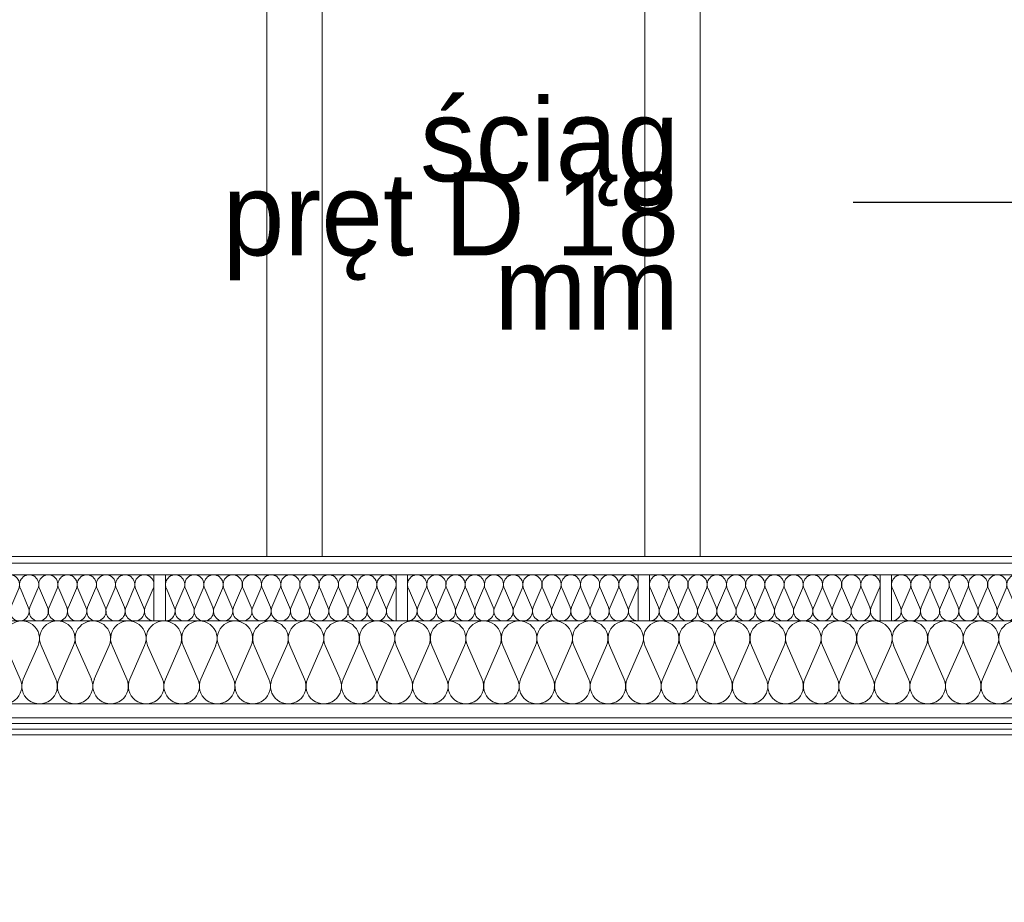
# Model space of a CAD drawing. Extents: x -723047 to -356759, y -30024 to 53940.
# Tile 83 of 121: x -607261 to -605126, y -7210 to -5295. Entities that reach past the tile are written whole.
import ezdxf

# ---------------------------------------------------------------- set-up
doc = ezdxf.new("R2010")
doc.units = 0
doc.header["$MEASUREMENT"] = 0
doc.layers.add('Arch ocieplenie', color=7, linetype='Continuous')
doc.layers.add('INWENT WYMIARY', color=7, linetype='Continuous')
for name, color, linetype, lineweight, true_color in [('Arch ocieplenie_Nr_Pióra__44', 7, 'Continuous', 13, 0x029e21), ('Arch stropy_Nr_Pióra__29', 7, 'Continuous', 9, 0x3dad99), ('Arch stropy_Nr_Pióra__9', 7, 'Continuous', 13, 0x3dad99), ('INWENT KONST. DREWNIANA_Nr_Pióra__102', 7, 'Continuous', 9, 0xb4b4b4)]:
    doc.layers.add(name, color=color, linetype=linetype, lineweight=lineweight, true_color=true_color)
for name, color, linetype, lineweight in [('INWENT KONST. DREWNIANA_Nr_Pióra__21', 7, 'Continuous', 9), ('INWENT OPISY_Nr_Pióra__21', 7, 'Continuous', 9), ('INWENT WYMIARY_Nr_Pióra__21', 7, 'Continuous', 9)]:
    doc.layers.add(name, color=color, linetype=linetype, lineweight=lineweight)
doc.styles.add('GENERATED_STYLE_2', font='txt')
doc.styles.add('GENERATED_STYLE_5', font='txt')
doc.dimstyles.new('GENERATED_STYLE__1', dxfattribs={"dimtxt": 160.000002, "dimasz": 91.2, "dimexe": 0.18, "dimexo": 0, "dimgap": 0.09, "dimtad": 1, "dimtih": 1, "dimtoh": 1, "dimdec": 0, "dimlfac": 0.1, "dimzin": 0, "dimdsep": 46, "dimtxsty": 'GENERATED_STYLE_2', "dimblk": 'ARROWHEAD_2', "dimblk1": 'ARROWHEAD_2', "dimblk2": 'ARROWHEAD_2', "dimcen": 0.09, "dimclrd": 7, "dimclre": 7, "dimclrt": 7, "dimazin": 0, "dimtfac": 1, "dimtdec": 4, "dimtmove": 0, "dimatfit": 3, "dimfxl": 0, "dimtolj": 1, "dimtzin": 0, "dimarcsym": 0})
doc.dimstyles.new('GENERATED_STYLE__10', dxfattribs={"dimtxt": 0.18, "dimasz": 182.4, "dimexe": 0.18, "dimexo": 0.0625, "dimgap": 0.09, "dimtad": 0, "dimtih": 1, "dimtoh": 1, "dimdec": 4, "dimzin": 0, "dimdsep": 46, "dimcen": 0.09, "dimadec": 0, "dimazin": 0, "dimtfac": 1, "dimtdec": 4, "dimtmove": 0, "dimatfit": 3, "dimldrblk": 'ARROWHEAD_5', "dimfxl": 0, "dimtolj": 1, "dimtzin": 0, "dimarcsym": 0})

# ---------------------------------------------------------------- blocks, each defined once
blk = doc.blocks.new('Izolacja cieplna 14_44', base_point=(-605370.2, -6599.6))
at = {"layer": 'Arch ocieplenie_Nr_Pióra__44', "linetype": 'Continuous'}
for p, q in [((-605368.4, -6529.4), (-605351.1, -6569.8)), ((-605347.6, -6569.8), (-605330.3, -6529.4)), ((-605326.8, -6529.4), (-605309.4, -6569.8)), ((-605305.9, -6569.8), (-605288.6, -6529.4)), ((-605285.1, -6529.4), (-605267.8, -6569.8)), ((-605264.3, -6569.8), (-605246.9, -6529.4)), ((-605243.4, -6529.4), (-605226.1, -6569.8)), ((-605222.6, -6569.8), (-605205.3, -6529.4)), ((-605201.8, -6529.4), (-605184.4, -6569.8)), ((-605180.9, -6569.8), (-605163.6, -6529.4)), ((-605160.1, -6529.4), (-605142.8, -6569.8)), ((-605139.3, -6569.8), (-605121.9, -6529.4)), ((-605118.4, -6529.4), (-605101.1, -6569.8)), ((-605097.6, -6569.8), (-605080.3, -6529.4)), ((-605076.8, -6529.4), (-605059.4, -6569.8)), ((-605055.9, -6569.8), (-605038.6, -6529.4)), ((-605035.1, -6529.4), (-605017.8, -6569.8)), ((-605014.3, -6569.8), (-604996.9, -6529.4)), ((-604993.4, -6529.4), (-604976.1, -6569.8)), ((-604972.6, -6569.8), (-604955.3, -6529.4)), ((-604951.8, -6529.4), (-604934.4, -6569.8)), ((-604930.9, -6569.8), (-604913.6, -6529.4)), ((-604910.1, -6529.4), (-604892.8, -6569.8)), ((-604889.3, -6569.8), (-604871.9, -6529.4))]:
    blk.add_line(p, q, dxfattribs=at)
for centre, start_param, end_param in [((-605349.4, -6520.9), 4.299595, 8.266775), ((-605307.7, -6520.9), 4.299595, 8.266775), ((-605266, -6520.9), 4.299595, 8.266775), ((-605224.4, -6520.9), 4.299595, 8.266775), ((-605182.7, -6520.9), 4.299595, 8.266775), ((-605141, -6520.9), 4.299595, 8.266775), ((-605099.4, -6520.9), 4.299595, 8.266775), ((-605057.7, -6520.9), 4.299595, 8.266775), ((-605016, -6520.9), 4.299595, 8.266775), ((-604974.4, -6520.9), 4.299595, 8.266775), ((-604932.7, -6520.9), 4.299595, 8.266775), ((-604891, -6520.9), 4.299595, 8.266775), ((-605370.2, -6578.3), 3.141593, 5.125182), ((-605328.5, -6578.3), 1.158004, 5.125183), ((-605286.9, -6578.3), 1.158004, 5.125183), ((-605245.2, -6578.3), 1.158004, 5.125183), ((-605203.5, -6578.3), 1.158004, 5.125183), ((-605161.9, -6578.3), 1.158004, 5.125183), ((-605120.2, -6578.3), 1.158004, 5.125183), ((-605078.5, -6578.3), 1.158004, 5.125183), ((-605036.9, -6578.3), 1.158004, 5.125183), ((-604995.2, -6578.3), 1.158004, 5.125183), ((-604953.5, -6578.3), 1.158004, 5.125183), ((-604911.9, -6578.3), 1.158004, 5.125183), ((-604870.2, -6578.3), 1.158004, 3.141593)]:
    blk.add_ellipse(centre, major_axis=(0, 21.3), ratio=0.979571, start_param=start_param, end_param=end_param, dxfattribs=at)
blk = doc.blocks.new('Izolacja cieplna 14_45', base_point=(-605895.2, -6599.6))
at = {"layer": 'Arch ocieplenie_Nr_Pióra__44', "linetype": 'Continuous'}
for p, q in [((-605893.4, -6529.4), (-605876.1, -6569.8)), ((-605872.6, -6569.8), (-605855.3, -6529.4)), ((-605851.8, -6529.4), (-605834.4, -6569.8)), ((-605830.9, -6569.8), (-605813.6, -6529.4)), ((-605810.1, -6529.4), (-605792.8, -6569.8)), ((-605789.3, -6569.8), (-605771.9, -6529.4)), ((-605768.4, -6529.4), (-605751.1, -6569.8)), ((-605747.6, -6569.8), (-605730.3, -6529.4)), ((-605726.8, -6529.4), (-605709.4, -6569.8)), ((-605705.9, -6569.8), (-605688.6, -6529.4)), ((-605685.1, -6529.4), (-605667.8, -6569.8)), ((-605664.3, -6569.8), (-605646.9, -6529.4)), ((-605643.4, -6529.4), (-605626.1, -6569.8)), ((-605622.6, -6569.8), (-605605.3, -6529.4)), ((-605601.8, -6529.4), (-605584.4, -6569.8)), ((-605580.9, -6569.8), (-605563.6, -6529.4)), ((-605560.1, -6529.4), (-605542.8, -6569.8)), ((-605539.3, -6569.8), (-605521.9, -6529.4)), ((-605518.4, -6529.4), (-605501.1, -6569.8)), ((-605497.6, -6569.8), (-605480.3, -6529.4)), ((-605476.8, -6529.4), (-605459.4, -6569.8)), ((-605455.9, -6569.8), (-605438.6, -6529.4)), ((-605435.1, -6529.4), (-605417.8, -6569.8)), ((-605414.3, -6569.8), (-605396.9, -6529.4))]:
    blk.add_line(p, q, dxfattribs=at)
for centre, start_param, end_param in [((-605874.4, -6520.9), 4.299595, 8.266775), ((-605832.7, -6520.9), 4.299595, 8.266775), ((-605791, -6520.9), 4.299595, 8.266775), ((-605749.4, -6520.9), 4.299595, 8.266775), ((-605707.7, -6520.9), 4.299595, 8.266775), ((-605666, -6520.9), 4.299595, 8.266775), ((-605624.4, -6520.9), 4.299595, 8.266775), ((-605582.7, -6520.9), 4.299595, 8.266775), ((-605541, -6520.9), 4.299595, 8.266775), ((-605499.4, -6520.9), 4.299595, 8.266775), ((-605457.7, -6520.9), 4.299595, 8.266775), ((-605416, -6520.9), 4.299595, 8.266775), ((-605895.2, -6578.3), 3.141593, 5.125182), ((-605853.5, -6578.3), 1.158004, 5.125183), ((-605811.9, -6578.3), 1.158004, 5.125183), ((-605770.2, -6578.3), 1.158004, 5.125183), ((-605728.5, -6578.3), 1.158004, 5.125183), ((-605686.9, -6578.3), 1.158004, 5.125183), ((-605645.2, -6578.3), 1.158004, 5.125183), ((-605603.5, -6578.3), 1.158004, 5.125183), ((-605561.9, -6578.3), 1.158004, 5.125183), ((-605520.2, -6578.3), 1.158004, 5.125183), ((-605478.5, -6578.3), 1.158004, 5.125183), ((-605436.9, -6578.3), 1.158004, 5.125183), ((-605395.2, -6578.3), 1.158004, 3.141593)]:
    blk.add_ellipse(centre, major_axis=(0, 21.3), ratio=0.979571, start_param=start_param, end_param=end_param, dxfattribs=at)
blk = doc.blocks.new('Izolacja cieplna 14_46', base_point=(-606420.2, -6599.6))
at = {"layer": 'Arch ocieplenie_Nr_Pióra__44', "linetype": 'Continuous'}
for p, q in [((-606418.4, -6529.4), (-606401.1, -6569.8)), ((-606397.6, -6569.8), (-606380.3, -6529.4)), ((-606376.8, -6529.4), (-606359.4, -6569.8)), ((-606355.9, -6569.8), (-606338.6, -6529.4)), ((-606335.1, -6529.4), (-606317.8, -6569.8)), ((-606314.3, -6569.8), (-606296.9, -6529.4)), ((-606293.4, -6529.4), (-606276.1, -6569.8)), ((-606272.6, -6569.8), (-606255.3, -6529.4)), ((-606251.8, -6529.4), (-606234.4, -6569.8)), ((-606230.9, -6569.8), (-606213.6, -6529.4)), ((-606210.1, -6529.4), (-606192.8, -6569.8)), ((-606189.3, -6569.8), (-606171.9, -6529.4)), ((-606168.4, -6529.4), (-606151.1, -6569.8)), ((-606147.6, -6569.8), (-606130.3, -6529.4)), ((-606126.8, -6529.4), (-606109.4, -6569.8)), ((-606105.9, -6569.8), (-606088.6, -6529.4)), ((-606085.1, -6529.4), (-606067.8, -6569.8)), ((-606064.3, -6569.8), (-606046.9, -6529.4)), ((-606043.4, -6529.4), (-606026.1, -6569.8)), ((-606022.6, -6569.8), (-606005.3, -6529.4)), ((-606001.8, -6529.4), (-605984.4, -6569.8)), ((-605980.9, -6569.8), (-605963.6, -6529.4)), ((-605960.1, -6529.4), (-605942.8, -6569.8)), ((-605939.3, -6569.8), (-605921.9, -6529.4))]:
    blk.add_line(p, q, dxfattribs=at)
for centre, start_param, end_param in [((-606399.4, -6520.9), 4.299595, 8.266775), ((-606357.7, -6520.9), 4.299595, 8.266775), ((-606316, -6520.9), 4.299595, 8.266775), ((-606274.4, -6520.9), 4.299595, 8.266775), ((-606232.7, -6520.9), 4.299595, 8.266775), ((-606191, -6520.9), 4.299595, 8.266775), ((-606149.4, -6520.9), 4.299595, 8.266775), ((-606107.7, -6520.9), 4.299595, 8.266775), ((-606066, -6520.9), 4.299595, 8.266775), ((-606024.4, -6520.9), 4.299595, 8.266775), ((-605982.7, -6520.9), 4.299595, 8.266775), ((-605941, -6520.9), 4.299595, 8.266775), ((-606420.2, -6578.3), 3.141593, 5.125182), ((-606378.5, -6578.3), 1.158004, 5.125183), ((-606336.9, -6578.3), 1.158004, 5.125183), ((-606295.2, -6578.3), 1.158004, 5.125183), ((-606253.5, -6578.3), 1.158004, 5.125183), ((-606211.9, -6578.3), 1.158004, 5.125183), ((-606170.2, -6578.3), 1.158004, 5.125183), ((-606128.5, -6578.3), 1.158004, 5.125183), ((-606086.9, -6578.3), 1.158004, 5.125183), ((-606045.2, -6578.3), 1.158004, 5.125183), ((-606003.5, -6578.3), 1.158004, 5.125183), ((-605961.9, -6578.3), 1.158004, 5.125183), ((-605920.2, -6578.3), 1.158004, 3.141593)]:
    blk.add_ellipse(centre, major_axis=(0, 21.3), ratio=0.979571, start_param=start_param, end_param=end_param, dxfattribs=at)
blk = doc.blocks.new('Izolacja cieplna 14_47', base_point=(-606945.2, -6599.6))
at = {"layer": 'Arch ocieplenie_Nr_Pióra__44', "linetype": 'Continuous'}
for p, q in [((-606943.4, -6529.4), (-606926.1, -6569.8)), ((-606922.6, -6569.8), (-606905.3, -6529.4)), ((-606901.8, -6529.4), (-606884.4, -6569.8)), ((-606880.9, -6569.8), (-606863.6, -6529.4)), ((-606860.1, -6529.4), (-606842.8, -6569.8)), ((-606839.3, -6569.8), (-606821.9, -6529.4)), ((-606818.4, -6529.4), (-606801.1, -6569.8)), ((-606797.6, -6569.8), (-606780.3, -6529.4)), ((-606776.8, -6529.4), (-606759.4, -6569.8)), ((-606755.9, -6569.8), (-606738.6, -6529.4)), ((-606735.1, -6529.4), (-606717.8, -6569.8)), ((-606714.3, -6569.8), (-606696.9, -6529.4)), ((-606693.4, -6529.4), (-606676.1, -6569.8)), ((-606672.6, -6569.8), (-606655.3, -6529.4)), ((-606651.8, -6529.4), (-606634.4, -6569.8)), ((-606630.9, -6569.8), (-606613.6, -6529.4)), ((-606610.1, -6529.4), (-606592.8, -6569.8)), ((-606589.3, -6569.8), (-606571.9, -6529.4)), ((-606568.4, -6529.4), (-606551.1, -6569.8)), ((-606547.6, -6569.8), (-606530.3, -6529.4)), ((-606526.8, -6529.4), (-606509.4, -6569.8)), ((-606505.9, -6569.8), (-606488.6, -6529.4)), ((-606485.1, -6529.4), (-606467.8, -6569.8)), ((-606464.3, -6569.8), (-606446.9, -6529.4))]:
    blk.add_line(p, q, dxfattribs=at)
for centre, start_param, end_param in [((-606924.4, -6520.9), 4.299595, 8.266775), ((-606882.7, -6520.9), 4.299595, 8.266775), ((-606841, -6520.9), 4.299595, 8.266775), ((-606799.4, -6520.9), 4.299595, 8.266775), ((-606757.7, -6520.9), 4.299595, 8.266775), ((-606716, -6520.9), 4.299595, 8.266775), ((-606674.4, -6520.9), 4.299595, 8.266775), ((-606632.7, -6520.9), 4.299595, 8.266775), ((-606591, -6520.9), 4.299595, 8.266775), ((-606549.4, -6520.9), 4.299595, 8.266775), ((-606507.7, -6520.9), 4.299595, 8.266775), ((-606466, -6520.9), 4.299595, 8.266775), ((-606945.2, -6578.3), 3.141593, 5.125182), ((-606903.5, -6578.3), 1.158004, 5.125183), ((-606861.9, -6578.3), 1.158004, 5.125183), ((-606820.2, -6578.3), 1.158004, 5.125183), ((-606778.5, -6578.3), 1.158004, 5.125183), ((-606736.9, -6578.3), 1.158004, 5.125183), ((-606695.2, -6578.3), 1.158004, 5.125183), ((-606653.5, -6578.3), 1.158004, 5.125183), ((-606611.9, -6578.3), 1.158004, 5.125183), ((-606570.2, -6578.3), 1.158004, 5.125183), ((-606528.5, -6578.3), 1.158004, 5.125183), ((-606486.9, -6578.3), 1.158004, 5.125183), ((-606445.2, -6578.3), 1.158004, 3.141593)]:
    blk.add_ellipse(centre, major_axis=(0, 21.3), ratio=0.979571, start_param=start_param, end_param=end_param, dxfattribs=at)
blk = doc.blocks.new('Izolacja cieplna 14_48', base_point=(-607470.2, -6599.6))
at = {"layer": 'Arch ocieplenie_Nr_Pióra__44', "linetype": 'Continuous'}
for p, q in [((-607468.4, -6529.4), (-607451.1, -6569.8)), ((-607447.6, -6569.8), (-607430.3, -6529.4)), ((-607426.8, -6529.4), (-607409.4, -6569.8)), ((-607405.9, -6569.8), (-607388.6, -6529.4)), ((-607385.1, -6529.4), (-607367.8, -6569.8)), ((-607364.3, -6569.8), (-607346.9, -6529.4)), ((-607343.4, -6529.4), (-607326.1, -6569.8)), ((-607322.6, -6569.8), (-607305.3, -6529.4)), ((-607301.8, -6529.4), (-607284.4, -6569.8)), ((-607280.9, -6569.8), (-607263.6, -6529.4)), ((-607260.1, -6529.4), (-607242.8, -6569.8)), ((-607239.3, -6569.8), (-607221.9, -6529.4)), ((-607218.4, -6529.4), (-607201.1, -6569.8)), ((-607197.6, -6569.8), (-607180.3, -6529.4)), ((-607176.8, -6529.4), (-607159.4, -6569.8)), ((-607155.9, -6569.8), (-607138.6, -6529.4)), ((-607135.1, -6529.4), (-607117.8, -6569.8)), ((-607114.3, -6569.8), (-607096.9, -6529.4)), ((-607093.4, -6529.4), (-607076.1, -6569.8)), ((-607072.6, -6569.8), (-607055.3, -6529.4)), ((-607051.8, -6529.4), (-607034.4, -6569.8)), ((-607030.9, -6569.8), (-607013.6, -6529.4)), ((-607010.1, -6529.4), (-606992.8, -6569.8)), ((-606989.3, -6569.8), (-606971.9, -6529.4))]:
    blk.add_line(p, q, dxfattribs=at)
for centre, start_param, end_param in [((-607449.4, -6520.9), 4.299595, 8.266775), ((-607407.7, -6520.9), 4.299595, 8.266775), ((-607366, -6520.9), 4.299595, 8.266775), ((-607324.4, -6520.9), 4.299595, 8.266775), ((-607282.7, -6520.9), 4.299595, 8.266775), ((-607241, -6520.9), 4.299595, 8.266775), ((-607199.4, -6520.9), 4.299595, 8.266775), ((-607157.7, -6520.9), 4.299595, 8.266775), ((-607116, -6520.9), 4.299595, 8.266775), ((-607074.4, -6520.9), 4.299595, 8.266775), ((-607032.7, -6520.9), 4.299595, 8.266775), ((-606991, -6520.9), 4.299595, 8.266775), ((-607470.2, -6578.3), 3.141593, 5.125182), ((-607428.5, -6578.3), 1.158004, 5.125183), ((-607386.9, -6578.3), 1.158004, 5.125183), ((-607345.2, -6578.3), 1.158004, 5.125183), ((-607303.5, -6578.3), 1.158004, 5.125183), ((-607261.9, -6578.3), 1.158004, 5.125183), ((-607220.2, -6578.3), 1.158004, 5.125183), ((-607178.5, -6578.3), 1.158004, 5.125183), ((-607136.9, -6578.3), 1.158004, 5.125183), ((-607095.2, -6578.3), 1.158004, 5.125183), ((-607053.5, -6578.3), 1.158004, 5.125183), ((-607011.9, -6578.3), 1.158004, 5.125183), ((-606970.2, -6578.3), 1.158004, 3.141593)]:
    blk.add_ellipse(centre, major_axis=(0, 21.3), ratio=0.979571, start_param=start_param, end_param=end_param, dxfattribs=at)
blk = doc.blocks.new('Izolacja cieplna 14_60', base_point=(-608220.2, -6779.6))
at = {"layer": 'Arch ocieplenie_Nr_Pióra__44', "linetype": 'Continuous'}
for p, q in [((-607292.2, -6653.3), (-607260.2, -6726)), ((-607253.7, -6726), (-607221.7, -6653.3)), ((-607215.2, -6653.3), (-607183.1, -6726)), ((-607176.7, -6726), (-607144.6, -6653.3)), ((-607138.1, -6653.3), (-607106.1, -6726)), ((-607099.6, -6726), (-607067.5, -6653.3)), ((-607061.1, -6653.3), (-607029, -6726)), ((-607022.5, -6726), (-606990.5, -6653.3)), ((-606984, -6653.3), (-606952, -6726)), ((-606945.5, -6726), (-606913.4, -6653.3)), ((-606906.9, -6653.3), (-606874.9, -6726)), ((-606868.4, -6726), (-606836.4, -6653.3)), ((-606829.9, -6653.3), (-606797.8, -6726)), ((-606791.4, -6726), (-606759.3, -6653.3)), ((-606752.8, -6653.3), (-606720.8, -6726)), ((-606714.3, -6726), (-606682.2, -6653.3)), ((-606675.8, -6653.3), (-606643.7, -6726)), ((-606637.2, -6726), (-606605.2, -6653.3)), ((-606598.7, -6653.3), (-606566.7, -6726)), ((-606560.2, -6726), (-606528.1, -6653.3)), ((-606521.7, -6653.3), (-606489.6, -6726)), ((-606483.1, -6726), (-606451.1, -6653.3)), ((-606444.6, -6653.3), (-606412.5, -6726)), ((-606406.1, -6726), (-606374, -6653.3)), ((-606367.5, -6653.3), (-606335.5, -6726)), ((-606329, -6726), (-606297, -6653.3)), ((-606290.5, -6653.3), (-606258.4, -6726)), ((-606252, -6726), (-606219.9, -6653.3)), ((-606213.4, -6653.3), (-606181.4, -6726)), ((-606174.9, -6726), (-606142.8, -6653.3)), ((-606136.4, -6653.3), (-606104.3, -6726)), ((-606097.8, -6726), (-606065.8, -6653.3)), ((-606059.3, -6653.3), (-606027.2, -6726)), ((-606020.8, -6726), (-605988.7, -6653.3)), ((-605982.2, -6653.3), (-605950.2, -6726)), ((-605943.7, -6726), (-605911.7, -6653.3)), ((-605905.2, -6653.3), (-605873.1, -6726)), ((-605866.7, -6726), (-605834.6, -6653.3)), ((-605828.1, -6653.3), (-605796.1, -6726)), ((-605789.6, -6726), (-605757.5, -6653.3)), ((-605751.1, -6653.3), (-605719, -6726)), ((-605712.5, -6726), (-605680.5, -6653.3)), ((-605674, -6653.3), (-605642, -6726)), ((-605635.5, -6726), (-605603.4, -6653.3)), ((-605596.9, -6653.3), (-605564.9, -6726)), ((-605558.4, -6726), (-605526.4, -6653.3)), ((-605519.9, -6653.3), (-605487.8, -6726)), ((-605481.4, -6726), (-605449.3, -6653.3)), ((-605442.8, -6653.3), (-605410.8, -6726)), ((-605404.3, -6726), (-605372.2, -6653.3)), ((-605365.8, -6653.3), (-605333.7, -6726)), ((-605327.2, -6726), (-605295.2, -6653.3)), ((-605288.7, -6653.3), (-605256.7, -6726)), ((-605250.2, -6726), (-605218.1, -6653.3)), ((-605211.7, -6653.3), (-605179.6, -6726)), ((-605173.1, -6726), (-605141.1, -6653.3)), ((-605134.6, -6653.3), (-605102.5, -6726))]:
    blk.add_line(p, q, dxfattribs=at)
for centre, start_param, end_param in [((-607257, -6637.9), 5.870392, 9.837571), ((-607179.9, -6637.9), 5.870392, 9.837571), ((-607102.8, -6637.9), 5.870392, 9.837571), ((-607025.8, -6637.9), 5.870392, 9.837571), ((-606948.7, -6637.9), 5.870392, 9.837571), ((-606871.7, -6637.9), 5.870392, 9.837571), ((-606794.6, -6637.9), 5.870392, 9.837571), ((-606717.5, -6637.9), 5.870392, 9.837571), ((-606640.5, -6637.9), 5.870392, 9.837571), ((-606563.4, -6637.9), 5.870392, 9.837571), ((-606486.4, -6637.9), 5.870392, 9.837571), ((-606409.3, -6637.9), 5.870392, 9.837571), ((-606332.2, -6637.9), 5.870392, 9.837571), ((-606255.2, -6637.9), 5.870392, 9.837571), ((-606178.1, -6637.9), 5.870392, 9.837571), ((-606101.1, -6637.9), 5.870392, 9.837571), ((-606024, -6637.9), 5.870392, 9.837571), ((-605947, -6637.9), 5.870392, 9.837571), ((-605869.9, -6637.9), 5.870392, 9.837571), ((-605792.8, -6637.9), 5.870392, 9.837571), ((-605715.8, -6637.9), 5.870392, 9.837571), ((-605638.7, -6637.9), 5.870392, 9.837571), ((-605561.7, -6637.9), 5.870392, 9.837571), ((-605484.6, -6637.9), 5.870392, 9.837571), ((-605407.5, -6637.9), 5.870392, 9.837571), ((-605330.5, -6637.9), 5.870392, 9.837571), ((-605253.4, -6637.9), 5.870392, 9.837571), ((-605176.4, -6637.9), 5.870392, 9.837571), ((-605099.3, -6637.9), 5.870392, 9.837571), ((-607295.5, -6741.3), 2.7288, 6.695979), ((-607218.4, -6741.3), 2.7288, 6.695979), ((-607141.4, -6741.3), 2.7288, 6.695979), ((-607064.3, -6741.3), 2.7288, 6.695979), ((-606987.2, -6741.3), 2.7288, 6.695979), ((-606910.2, -6741.3), 2.7288, 6.695979), ((-606833.1, -6741.3), 2.7288, 6.695979), ((-606756.1, -6741.3), 2.7288, 6.695979), ((-606679, -6741.3), 2.7288, 6.695979), ((-606602, -6741.3), 2.7288, 6.695979), ((-606524.9, -6741.3), 2.7288, 6.695979), ((-606447.8, -6741.3), 2.7288, 6.695979), ((-606370.8, -6741.3), 2.7288, 6.695979), ((-606293.7, -6741.3), 2.7288, 6.695979), ((-606216.7, -6741.3), 2.7288, 6.695979), ((-606139.6, -6741.3), 2.7288, 6.695979), ((-606062.5, -6741.3), 2.7288, 6.695979), ((-605985.5, -6741.3), 2.7288, 6.695979), ((-605908.4, -6741.3), 2.7288, 6.695979), ((-605831.4, -6741.3), 2.7288, 6.695979), ((-605754.3, -6741.3), 2.7288, 6.695979), ((-605677.2, -6741.3), 2.7288, 6.695979), ((-605600.2, -6741.3), 2.7288, 6.695979), ((-605523.1, -6741.3), 2.7288, 6.695979), ((-605446.1, -6741.3), 2.7288, 6.695979), ((-605369, -6741.3), 2.7288, 6.695979), ((-605292, -6741.3), 2.7288, 6.695979), ((-605214.9, -6741.3), 2.7288, 6.695979), ((-605137.8, -6741.3), 2.7288, 6.695979)]:
    blk.add_ellipse(centre, major_axis=(38.5, 0), ratio=0.99358, start_param=start_param, end_param=end_param, dxfattribs=at)
blk = doc.blocks.new('*D930')
at = {"layer": 'INWENT WYMIARY_Nr_Pióra__21', "linetype": 'Continuous'}
for p, q in [((-595435.2, -265.1), (-595435.2, -85.1)), ((-594790.2, -265.1), (-594790.2, -85.1)), ((-595400.5, -115.1), (-595469.8, -235.1)), ((-594755.5, -115.1), (-594824.8, -235.1)), ((-595435.2, -175.1), (-594790.2, -175.1))]:
    blk.add_line(p, q, dxfattribs=at)
at = {"layer": 'INWENT WYMIARY_Nr_Pióra__21', "char_height": 160, "attachment_point": 7, "style": 'GENERATED_STYLE_2'}
for s, insert in [('{12}', (-610557.6, 40.9)), ('{12}', (-609862.6, 40.9)), ('{12}', (-609152.6, 40.9)), ('{12}', (-608427.6, 40.9)), ('{12}', (-607587.6, 40.9)), ('{12}', (-606767.6, 40.9)), ('{12}', (-605947.6, 40.9)), ('{12}', (-605127.6, 40.9)), ('{12}', (-604297.6, 40.9)), ('{12}', (-603477.6, 40.9)), ('{12}', (-602687.6, 40.9)), ('{12}', (-601877.6, 40.9)), ('{12}', (-601077.6, 40.9)), ('{12}', (-595597.6, 40.9)), ('{12}', (-594832.6, 40.9)), ('{12}', (-594082.6, 40.9)), ('{12}', (-593332.6, 40.9)), ('{12}', (-592572.6, 40.9)), ('{16}', (-610919.7, -143.1)), ('{58}', (-610210.1, -143.1)), ('{59}', (-609507.6, -143.1)), ('{60}', (-608790.1, -143.1)), ('{72}', (-608007.6, -143.1)), ('{70}', (-607177.6, -143.1)), ('{70}', (-606357.6, -143.1)), ('{70}', (-605537.6, -143.1)), ('{71}', (-604712.6, -143.1)), ('{70}', (-603887.6, -143.1)), ('{67}', (-603082.6, -143.1)), ('{69}', (-602282.6, -143.1)), ('{68}', (-601477.6, -143.1)), ('{71}', (-600662.6, -143.1)), ('{12}', (-600050.5, -143.1)), ('{81}', (-599680.2, -143.1)), ('{12}', (-599120.5, -143.1)), ('{80}', (-598755.2, -143.1)), ('{12}', (-598200.5, -143.1)), ('{81}', (-597830.2, -143.1)), ('{12}', (-597270.5, -143.1)), ('{80}', (-596905.2, -143.1)), ('{12}', (-596350.5, -143.1)), ('{83}', (-595970.2, -143.1)), ('{65}', (-595215.1, -143.1)), ('{63}', (-594457.6, -143.1)), ('{63}', (-593707.6, -143.1)), ('{64}', (-592952.6, -143.1)), ('{20}', (-592175.5, -143.1))]:
    blk.add_mtext(s, dxfattribs=dict(at, insert=insert))
blk = doc.blocks.new('ARROWHEAD_2')
at = {"color": 0, "linetype": 'Continuous', "lineweight": 0}
for p, q in [((-0.378, -0.655), (0.378, 0.655)), ((0, 0), (-1, 0))]:
    blk.add_line(p, q, dxfattribs=at)
blk = doc.blocks.new('*D931')
at = {"layer": 'INWENT WYMIARY_Nr_Pióra__21', "linetype": 'Continuous'}
for p, q in [((-594790.2, -265.1), (-594790.2, -85.1)), ((-594670.2, -265.1), (-594670.2, -85.1)), ((-594755.5, -115.1), (-594824.8, -235.1)), ((-594635.5, -115.1), (-594704.8, -235.1)), ((-594790.2, -175.1), (-594670.2, -175.1))]:
    blk.add_line(p, q, dxfattribs=at)
at = {"layer": 'INWENT WYMIARY_Nr_Pióra__21', "char_height": 160, "attachment_point": 7, "style": 'GENERATED_STYLE_2'}
for s, insert in [('{12}', (-610557.6, 40.9)), ('{12}', (-609862.6, 40.9)), ('{12}', (-609152.6, 40.9)), ('{12}', (-608427.6, 40.9)), ('{12}', (-607587.6, 40.9)), ('{12}', (-606767.6, 40.9)), ('{12}', (-605947.6, 40.9)), ('{12}', (-605127.6, 40.9)), ('{12}', (-604297.6, 40.9)), ('{12}', (-603477.6, 40.9)), ('{12}', (-602687.6, 40.9)), ('{12}', (-601877.6, 40.9)), ('{12}', (-601077.6, 40.9)), ('{12}', (-595597.6, 40.9)), ('{12}', (-594832.6, 40.9)), ('{12}', (-594082.6, 40.9)), ('{12}', (-593332.6, 40.9)), ('{12}', (-592572.6, 40.9)), ('{16}', (-610919.7, -143.1)), ('{58}', (-610210.1, -143.1)), ('{59}', (-609507.6, -143.1)), ('{60}', (-608790.1, -143.1)), ('{72}', (-608007.6, -143.1)), ('{70}', (-607177.6, -143.1)), ('{70}', (-606357.6, -143.1)), ('{70}', (-605537.6, -143.1)), ('{71}', (-604712.6, -143.1)), ('{70}', (-603887.6, -143.1)), ('{67}', (-603082.6, -143.1)), ('{69}', (-602282.6, -143.1)), ('{68}', (-601477.6, -143.1)), ('{71}', (-600662.6, -143.1)), ('{12}', (-600050.5, -143.1)), ('{81}', (-599680.2, -143.1)), ('{12}', (-599120.5, -143.1)), ('{80}', (-598755.2, -143.1)), ('{12}', (-598200.5, -143.1)), ('{81}', (-597830.2, -143.1)), ('{12}', (-597270.5, -143.1)), ('{80}', (-596905.2, -143.1)), ('{12}', (-596350.5, -143.1)), ('{83}', (-595970.2, -143.1)), ('{65}', (-595215.1, -143.1)), ('{63}', (-594457.6, -143.1)), ('{63}', (-593707.6, -143.1)), ('{64}', (-592952.6, -143.1)), ('{20}', (-592175.5, -143.1))]:
    blk.add_mtext(s, dxfattribs=dict(at, insert=insert))
blk = doc.blocks.new('*D932')
at = {"layer": 'INWENT WYMIARY_Nr_Pióra__21', "linetype": 'Continuous'}
for p, q in [((-594670.2, -265.1), (-594670.2, -85.1)), ((-594040.2, -265.1), (-594040.2, -85.1)), ((-594635.5, -115.1), (-594704.8, -235.1)), ((-594005.5, -115.1), (-594074.8, -235.1)), ((-594670.2, -175.1), (-594040.2, -175.1))]:
    blk.add_line(p, q, dxfattribs=at)
at = {"layer": 'INWENT WYMIARY_Nr_Pióra__21', "char_height": 160, "attachment_point": 7, "style": 'GENERATED_STYLE_2'}
for s, insert in [('{12}', (-610557.6, 40.9)), ('{12}', (-609862.6, 40.9)), ('{12}', (-609152.6, 40.9)), ('{12}', (-608427.6, 40.9)), ('{12}', (-607587.6, 40.9)), ('{12}', (-606767.6, 40.9)), ('{12}', (-605947.6, 40.9)), ('{12}', (-605127.6, 40.9)), ('{12}', (-604297.6, 40.9)), ('{12}', (-603477.6, 40.9)), ('{12}', (-602687.6, 40.9)), ('{12}', (-601877.6, 40.9)), ('{12}', (-601077.6, 40.9)), ('{12}', (-595597.6, 40.9)), ('{12}', (-594832.6, 40.9)), ('{12}', (-594082.6, 40.9)), ('{12}', (-593332.6, 40.9)), ('{12}', (-592572.6, 40.9)), ('{16}', (-610919.7, -143.1)), ('{58}', (-610210.1, -143.1)), ('{59}', (-609507.6, -143.1)), ('{60}', (-608790.1, -143.1)), ('{72}', (-608007.6, -143.1)), ('{70}', (-607177.6, -143.1)), ('{70}', (-606357.6, -143.1)), ('{70}', (-605537.6, -143.1)), ('{71}', (-604712.6, -143.1)), ('{70}', (-603887.6, -143.1)), ('{67}', (-603082.6, -143.1)), ('{69}', (-602282.6, -143.1)), ('{68}', (-601477.6, -143.1)), ('{71}', (-600662.6, -143.1)), ('{12}', (-600050.5, -143.1)), ('{81}', (-599680.2, -143.1)), ('{12}', (-599120.5, -143.1)), ('{80}', (-598755.2, -143.1)), ('{12}', (-598200.5, -143.1)), ('{81}', (-597830.2, -143.1)), ('{12}', (-597270.5, -143.1)), ('{80}', (-596905.2, -143.1)), ('{12}', (-596350.5, -143.1)), ('{83}', (-595970.2, -143.1)), ('{65}', (-595215.1, -143.1)), ('{63}', (-594457.6, -143.1)), ('{63}', (-593707.6, -143.1)), ('{64}', (-592952.6, -143.1)), ('{20}', (-592175.5, -143.1))]:
    blk.add_mtext(s, dxfattribs=dict(at, insert=insert))
blk = doc.blocks.new('*D933')
at = {"layer": 'INWENT WYMIARY_Nr_Pióra__21', "linetype": 'Continuous'}
for p, q in [((-594040.2, -265.1), (-594040.2, -85.1)), ((-593920.2, -265.1), (-593920.2, -85.1)), ((-594005.5, -115.1), (-594074.8, -235.1)), ((-593885.5, -115.1), (-593954.8, -235.1)), ((-594040.2, -175.1), (-593920.2, -175.1))]:
    blk.add_line(p, q, dxfattribs=at)
at = {"layer": 'INWENT WYMIARY_Nr_Pióra__21', "char_height": 160, "attachment_point": 7, "style": 'GENERATED_STYLE_2'}
for s, insert in [('{12}', (-610557.6, 40.9)), ('{12}', (-609862.6, 40.9)), ('{12}', (-609152.6, 40.9)), ('{12}', (-608427.6, 40.9)), ('{12}', (-607587.6, 40.9)), ('{12}', (-606767.6, 40.9)), ('{12}', (-605947.6, 40.9)), ('{12}', (-605127.6, 40.9)), ('{12}', (-604297.6, 40.9)), ('{12}', (-603477.6, 40.9)), ('{12}', (-602687.6, 40.9)), ('{12}', (-601877.6, 40.9)), ('{12}', (-601077.6, 40.9)), ('{12}', (-595597.6, 40.9)), ('{12}', (-594832.6, 40.9)), ('{12}', (-594082.6, 40.9)), ('{12}', (-593332.6, 40.9)), ('{12}', (-592572.6, 40.9)), ('{16}', (-610919.7, -143.1)), ('{58}', (-610210.1, -143.1)), ('{59}', (-609507.6, -143.1)), ('{60}', (-608790.1, -143.1)), ('{72}', (-608007.6, -143.1)), ('{70}', (-607177.6, -143.1)), ('{70}', (-606357.6, -143.1)), ('{70}', (-605537.6, -143.1)), ('{71}', (-604712.6, -143.1)), ('{70}', (-603887.6, -143.1)), ('{67}', (-603082.6, -143.1)), ('{69}', (-602282.6, -143.1)), ('{68}', (-601477.6, -143.1)), ('{71}', (-600662.6, -143.1)), ('{12}', (-600050.5, -143.1)), ('{81}', (-599680.2, -143.1)), ('{12}', (-599120.5, -143.1)), ('{80}', (-598755.2, -143.1)), ('{12}', (-598200.5, -143.1)), ('{81}', (-597830.2, -143.1)), ('{12}', (-597270.5, -143.1)), ('{80}', (-596905.2, -143.1)), ('{12}', (-596350.5, -143.1)), ('{83}', (-595970.2, -143.1)), ('{65}', (-595215.1, -143.1)), ('{63}', (-594457.6, -143.1)), ('{63}', (-593707.6, -143.1)), ('{64}', (-592952.6, -143.1)), ('{20}', (-592175.5, -143.1))]:
    blk.add_mtext(s, dxfattribs=dict(at, insert=insert))
blk = doc.blocks.new('*D934')
at = {"layer": 'INWENT WYMIARY_Nr_Pióra__21', "linetype": 'Continuous'}
for p, q in [((-593920.2, -265.1), (-593920.2, -85.1)), ((-593290.2, -265.1), (-593290.2, -85.1)), ((-593885.5, -115.1), (-593954.8, -235.1)), ((-593255.5, -115.1), (-593324.8, -235.1)), ((-593920.2, -175.1), (-593290.2, -175.1))]:
    blk.add_line(p, q, dxfattribs=at)
at = {"layer": 'INWENT WYMIARY_Nr_Pióra__21', "char_height": 160, "attachment_point": 7, "style": 'GENERATED_STYLE_2'}
for s, insert in [('{12}', (-610557.6, 40.9)), ('{12}', (-609862.6, 40.9)), ('{12}', (-609152.6, 40.9)), ('{12}', (-608427.6, 40.9)), ('{12}', (-607587.6, 40.9)), ('{12}', (-606767.6, 40.9)), ('{12}', (-605947.6, 40.9)), ('{12}', (-605127.6, 40.9)), ('{12}', (-604297.6, 40.9)), ('{12}', (-603477.6, 40.9)), ('{12}', (-602687.6, 40.9)), ('{12}', (-601877.6, 40.9)), ('{12}', (-601077.6, 40.9)), ('{12}', (-595597.6, 40.9)), ('{12}', (-594832.6, 40.9)), ('{12}', (-594082.6, 40.9)), ('{12}', (-593332.6, 40.9)), ('{12}', (-592572.6, 40.9)), ('{16}', (-610919.7, -143.1)), ('{58}', (-610210.1, -143.1)), ('{59}', (-609507.6, -143.1)), ('{60}', (-608790.1, -143.1)), ('{72}', (-608007.6, -143.1)), ('{70}', (-607177.6, -143.1)), ('{70}', (-606357.6, -143.1)), ('{70}', (-605537.6, -143.1)), ('{71}', (-604712.6, -143.1)), ('{70}', (-603887.6, -143.1)), ('{67}', (-603082.6, -143.1)), ('{69}', (-602282.6, -143.1)), ('{68}', (-601477.6, -143.1)), ('{71}', (-600662.6, -143.1)), ('{12}', (-600050.5, -143.1)), ('{81}', (-599680.2, -143.1)), ('{12}', (-599120.5, -143.1)), ('{80}', (-598755.2, -143.1)), ('{12}', (-598200.5, -143.1)), ('{81}', (-597830.2, -143.1)), ('{12}', (-597270.5, -143.1)), ('{80}', (-596905.2, -143.1)), ('{12}', (-596350.5, -143.1)), ('{83}', (-595970.2, -143.1)), ('{65}', (-595215.1, -143.1)), ('{63}', (-594457.6, -143.1)), ('{63}', (-593707.6, -143.1)), ('{64}', (-592952.6, -143.1)), ('{20}', (-592175.5, -143.1))]:
    blk.add_mtext(s, dxfattribs=dict(at, insert=insert))
blk = doc.blocks.new('*D935')
at = {"layer": 'INWENT WYMIARY_Nr_Pióra__21', "linetype": 'Continuous'}
for p, q in [((-593290.2, -265.1), (-593290.2, -85.1)), ((-593170.2, -265.1), (-593170.2, -85.1)), ((-593255.5, -115.1), (-593324.8, -235.1)), ((-593135.5, -115.1), (-593204.8, -235.1)), ((-593290.2, -175.1), (-593170.2, -175.1))]:
    blk.add_line(p, q, dxfattribs=at)
at = {"layer": 'INWENT WYMIARY_Nr_Pióra__21', "char_height": 160, "attachment_point": 7, "style": 'GENERATED_STYLE_2'}
for s, insert in [('{12}', (-610557.6, 40.9)), ('{12}', (-609862.6, 40.9)), ('{12}', (-609152.6, 40.9)), ('{12}', (-608427.6, 40.9)), ('{12}', (-607587.6, 40.9)), ('{12}', (-606767.6, 40.9)), ('{12}', (-605947.6, 40.9)), ('{12}', (-605127.6, 40.9)), ('{12}', (-604297.6, 40.9)), ('{12}', (-603477.6, 40.9)), ('{12}', (-602687.6, 40.9)), ('{12}', (-601877.6, 40.9)), ('{12}', (-601077.6, 40.9)), ('{12}', (-595597.6, 40.9)), ('{12}', (-594832.6, 40.9)), ('{12}', (-594082.6, 40.9)), ('{12}', (-593332.6, 40.9)), ('{12}', (-592572.6, 40.9)), ('{16}', (-610919.7, -143.1)), ('{58}', (-610210.1, -143.1)), ('{59}', (-609507.6, -143.1)), ('{60}', (-608790.1, -143.1)), ('{72}', (-608007.6, -143.1)), ('{70}', (-607177.6, -143.1)), ('{70}', (-606357.6, -143.1)), ('{70}', (-605537.6, -143.1)), ('{71}', (-604712.6, -143.1)), ('{70}', (-603887.6, -143.1)), ('{67}', (-603082.6, -143.1)), ('{69}', (-602282.6, -143.1)), ('{68}', (-601477.6, -143.1)), ('{71}', (-600662.6, -143.1)), ('{12}', (-600050.5, -143.1)), ('{81}', (-599680.2, -143.1)), ('{12}', (-599120.5, -143.1)), ('{80}', (-598755.2, -143.1)), ('{12}', (-598200.5, -143.1)), ('{81}', (-597830.2, -143.1)), ('{12}', (-597270.5, -143.1)), ('{80}', (-596905.2, -143.1)), ('{12}', (-596350.5, -143.1)), ('{83}', (-595970.2, -143.1)), ('{65}', (-595215.1, -143.1)), ('{63}', (-594457.6, -143.1)), ('{63}', (-593707.6, -143.1)), ('{64}', (-592952.6, -143.1)), ('{20}', (-592175.5, -143.1))]:
    blk.add_mtext(s, dxfattribs=dict(at, insert=insert))
blk = doc.blocks.new('*D936')
at = {"layer": 'INWENT WYMIARY_Nr_Pióra__21', "linetype": 'Continuous'}
for p, q in [((-593170.2, -265.1), (-593170.2, -85.1)), ((-592530.2, -265.1), (-592530.2, -85.1)), ((-593135.5, -115.1), (-593204.8, -235.1)), ((-592495.5, -115.1), (-592564.8, -235.1)), ((-593170.2, -175.1), (-592530.2, -175.1))]:
    blk.add_line(p, q, dxfattribs=at)
at = {"layer": 'INWENT WYMIARY_Nr_Pióra__21', "char_height": 160, "attachment_point": 7, "style": 'GENERATED_STYLE_2'}
for s, insert in [('{12}', (-610557.6, 40.9)), ('{12}', (-609862.6, 40.9)), ('{12}', (-609152.6, 40.9)), ('{12}', (-608427.6, 40.9)), ('{12}', (-607587.6, 40.9)), ('{12}', (-606767.6, 40.9)), ('{12}', (-605947.6, 40.9)), ('{12}', (-605127.6, 40.9)), ('{12}', (-604297.6, 40.9)), ('{12}', (-603477.6, 40.9)), ('{12}', (-602687.6, 40.9)), ('{12}', (-601877.6, 40.9)), ('{12}', (-601077.6, 40.9)), ('{12}', (-595597.6, 40.9)), ('{12}', (-594832.6, 40.9)), ('{12}', (-594082.6, 40.9)), ('{12}', (-593332.6, 40.9)), ('{12}', (-592572.6, 40.9)), ('{16}', (-610919.7, -143.1)), ('{58}', (-610210.1, -143.1)), ('{59}', (-609507.6, -143.1)), ('{60}', (-608790.1, -143.1)), ('{72}', (-608007.6, -143.1)), ('{70}', (-607177.6, -143.1)), ('{70}', (-606357.6, -143.1)), ('{70}', (-605537.6, -143.1)), ('{71}', (-604712.6, -143.1)), ('{70}', (-603887.6, -143.1)), ('{67}', (-603082.6, -143.1)), ('{69}', (-602282.6, -143.1)), ('{68}', (-601477.6, -143.1)), ('{71}', (-600662.6, -143.1)), ('{12}', (-600050.5, -143.1)), ('{81}', (-599680.2, -143.1)), ('{12}', (-599120.5, -143.1)), ('{80}', (-598755.2, -143.1)), ('{12}', (-598200.5, -143.1)), ('{81}', (-597830.2, -143.1)), ('{12}', (-597270.5, -143.1)), ('{80}', (-596905.2, -143.1)), ('{12}', (-596350.5, -143.1)), ('{83}', (-595970.2, -143.1)), ('{65}', (-595215.1, -143.1)), ('{63}', (-594457.6, -143.1)), ('{63}', (-593707.6, -143.1)), ('{64}', (-592952.6, -143.1)), ('{20}', (-592175.5, -143.1))]:
    blk.add_mtext(s, dxfattribs=dict(at, insert=insert))
blk = doc.blocks.new('ARROWHEAD_5')
at = {"color": 0, "linetype": 'Continuous', "lineweight": 0}
blk.add_line((0, 0), (-1, 0), dxfattribs=at)
blk.add_solid([(-1, 0.2679), (0, 0), (-1, -0.2679), (-1, 0.2679)], dxfattribs=at)

msp = doc.modelspace()

# ---------------------------------------------------------------- linework, layer by layer
at = {"layer": 'Arch stropy_Nr_Pióra__29', "linetype": 'Continuous'}
for p, q in [((-604370.2, -6809.6), (-608100.2, -6809.6)), ((-604370.2, -6822.1), (-608100.2, -6822.1)), ((-604370.2, -6834.6), (-608100.2, -6834.6)), ((-604370.2, -6847.1), (-608100.2, -6847.1))]:
    msp.add_line(p, q, dxfattribs=at)
at = {"layer": 'Arch stropy_Nr_Pióra__9', "linetype": 'Continuous'}
for p, q in [((-592210.2, -6474.6), (-610680.2, -6474.6)), ((-592210.2, -6499.6), (-610680.2, -6499.6)), ((-606970.2, -6499.6), (-606970.2, -6599.6)), ((-606945.2, -6499.6), (-606970.2, -6499.6)), ((-606945.2, -6599.6), (-606945.2, -6499.6)), ((-606445.2, -6499.6), (-606445.2, -6599.6)), ((-606420.2, -6499.6), (-606445.2, -6499.6)), ((-606420.2, -6599.6), (-606420.2, -6499.6)), ((-605920.2, -6499.6), (-605920.2, -6599.6)), ((-605895.2, -6499.6), (-605920.2, -6499.6)), ((-605895.2, -6599.6), (-605895.2, -6499.6)), ((-605395.2, -6499.6), (-605395.2, -6599.6)), ((-605370.2, -6499.6), (-605395.2, -6499.6)), ((-605370.2, -6599.6), (-605370.2, -6499.6)), ((-606970.2, -6599.6), (-606945.2, -6599.6)), ((-606445.2, -6599.6), (-606420.2, -6599.6)), ((-605920.2, -6599.6), (-605895.2, -6599.6)), ((-605395.2, -6599.6), (-605370.2, -6599.6))]:
    msp.add_line(p, q, dxfattribs=at)
at = {"layer": 'INWENT KONST. DREWNIANA_Nr_Pióra__102', "linetype": 'Continuous'}
for p, q in [((-606725.2, -6459.6), (-606725.2, -3914.6)), ((-606605.2, -6459.6), (-606605.2, -3914.6)), ((-605905.2, -6459.6), (-605905.2, -3914.6)), ((-605785.2, -6459.6), (-605785.2, -3914.6)), ((-608260.2, -6459.6), (-604260.2, -6459.6))]:
    msp.add_line(p, q, dxfattribs=at)
at = {"layer": 'INWENT KONST. DREWNIANA_Nr_Pióra__21', "linetype": 'Continuous'}
for p, q in [((-592210.2, -6599.6), (-610680.2, -6599.6)), ((-604330.2, -6779.6), (-608130.2, -6779.6))]:
    msp.add_line(p, q, dxfattribs=at)

# ---------------------------------------------------------------- block references
at = {"layer": 'Arch ocieplenie', "color": 104, "linetype": 'Continuous', "lineweight": 13, "true_color": 0x029e21}
for name, p in [('Izolacja cieplna 14_48', (-607470.2, -6599.6)), ('Izolacja cieplna 14_47', (-606945.2, -6599.6)), ('Izolacja cieplna 14_46', (-606420.2, -6599.6)), ('Izolacja cieplna 14_45', (-605895.2, -6599.6)), ('Izolacja cieplna 14_44', (-605370.2, -6599.6)), ('Izolacja cieplna 14_60', (-608220.2, -6779.6))]:
    msp.add_blockref(name, p, dxfattribs=at)

# ---------------------------------------------------------------- texts
at = {"layer": 'INWENT OPISY_Nr_Pióra__21', "linetype": 'Continuous', "insert": (-605831.2, -5716.7), "char_height": 180, "width": 1257.04, "attachment_point": 6, "line_spacing_factor": 0.536109, "style": 'GENERATED_STYLE_5'}
msp.add_mtext('{ściąg\\Ppręt D 18 mm}', dxfattribs=at)

# ---------------------------------------------------------------- dimensions: what is measured, and where the dimension line sits
at = {"layer": 'INWENT WYMIARY', "linetype": 'Continuous'}
for base, p1, p2, picture, middle in [((-610680.1857878, -175.1072024), (-595435.1857878, -1999.811866), (-594790.1857878, -6459.6148556), '*D930', (-595093.6689896, -63.1072007)), ((-610680.2, -175.1), (-594790.2, -6459.6), (-594670.2, -6459.6), '*D931', (-594711.2, 120.9)), ((-610680.2, -175.1), (-594670.2, -6459.6), (-594040.2, -6459.6), '*D932', (-594336.2, -63.1)), ((-610680.2, -175.1), (-594040.2, -6459.6), (-593920.2, -6459.6), '*D933', (-593961.2, 120.9)), ((-610680.2, -175.1), (-593920.2, -6459.6), (-593290.2, -6459.6), '*D934', (-593586.2, -63.1)), ((-610680.2, -175.1), (-593290.2, -6459.6), (-593170.2, -6459.6), '*D935', (-593211.2, 120.9)), ((-610680.2, -175.1), (-593170.2, -6459.6), (-592530.2, -1631), '*D936', (-592831.2, -63.1))]:
    dim = msp.add_linear_dim(base=base, p1=p1, p2=p2, dimstyle='GENERATED_STYLE__1', dxfattribs=at)
    dim.commit()
    dim.dimension.update_dxf_attribs({"geometry": picture, "text_midpoint": middle})

# ---------------------------------------------------------------- leaders
at = {"layer": 'INWENT OPISY_Nr_Pióra__21', "linetype": 'Continuous', "annotation_type": 0, "has_hookline": 1, "hookline_direction": 1}
for points, text_width in [([(-604333.4, -6511), (-604918, -5691.7), (-605453.5, -5691.7)], 951.4), ([(-604275.2, -6959.6), (-605089.3, -8658.1), (-605624.9, -8658.1)], 1517.1)]:
    msp.add_leader(points, dimstyle='GENERATED_STYLE__10', dxfattribs=dict(at, text_width=text_width))

doc.saveas('drawing.dxf')
